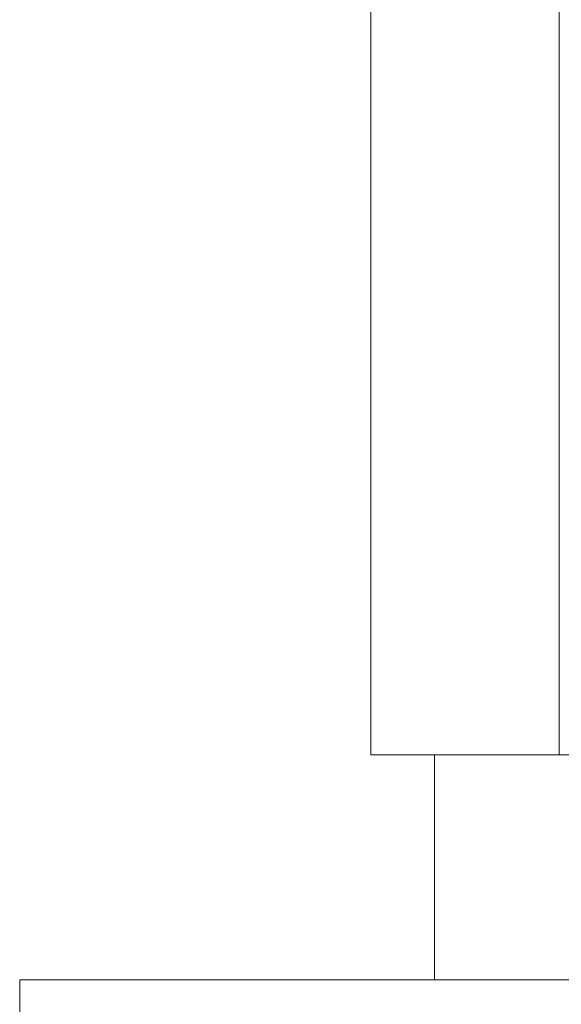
# Model space of a CAD drawing. Header units: millimetres. Extents: x 42 to 14105, y 484 to 9997.
# Tile 81 of 132: x 7859 to 8340, y 8674 to 9549. Entities that reach past the tile are written whole.
import ezdxf

# ---------------------------------------------------------------- set-up
doc = ezdxf.new("R2010")
doc.units = ezdxf.units.MM
doc.header["$LTSCALE"] = 25

msp = doc.modelspace()

# ---------------------------------------------------------------- linework, layer by layer
at = {"color": 7, "linetype": 'Continuous', "lineweight": 15}
for p, q in [((8171.034, 9845.688), (8171.034, 8895.688)), ((8338.618, 9845.688), (8338.618, 8895.688)), ((8171.034, 8895.688), (8338.618, 8895.688)), ((8227.603, 8895.688), (8227.603, 8695.688)), ((8533.956, 8895.688), (8338.618, 8895.688)), ((7858.956, 8695.688), (7858.956, 8495.688)), ((7858.956, 8695.688), (8195.783, 8695.688)), ((8195.783, 8695.688), (10158.956, 8695.688))]:
    msp.add_line(p, q, dxfattribs=at)

doc.saveas('drawing.dxf')
